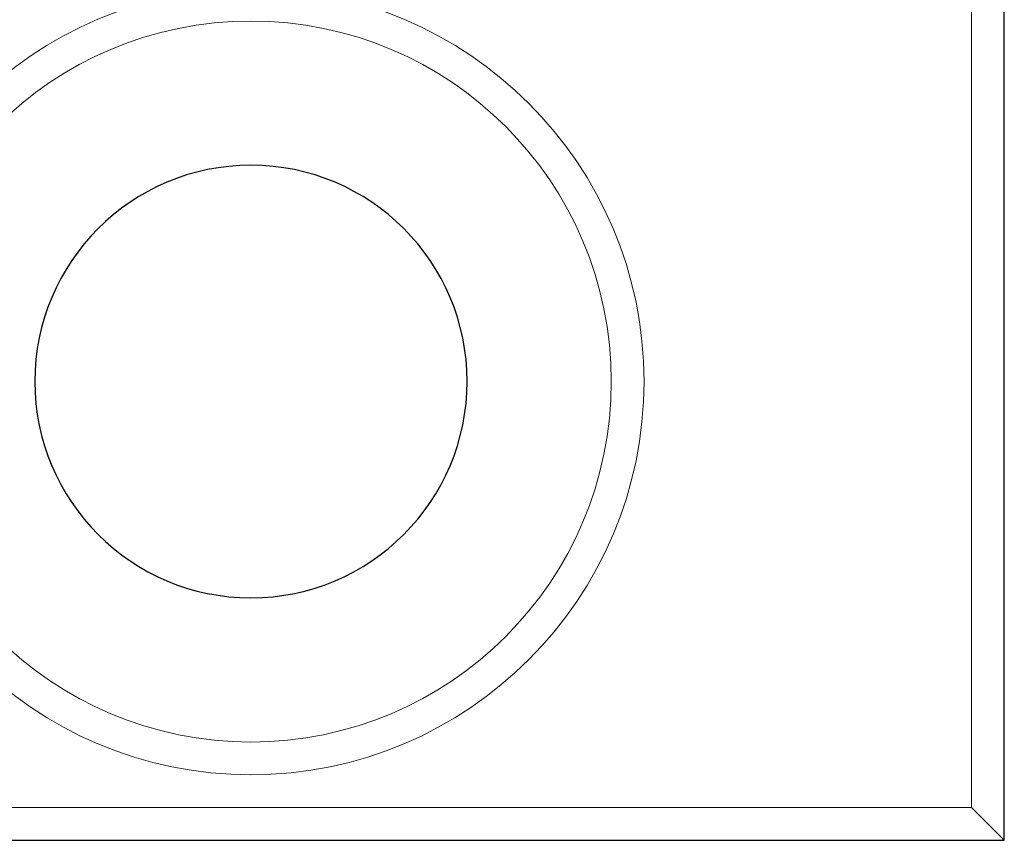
# Model space of a CAD drawing. Header units: millimetres. Extents: x 4330 to 4521, y 6615 to 6785.
# Tile 3 of 64: x 4421 to 4436, y 6615 to 6628. Entities that reach past the tile are written whole.
import ezdxf
from ezdxf.lldxf.tags import DXFTag

# ---------------------------------------------------------------- set-up
doc = ezdxf.new("R2010")
doc.units = ezdxf.units.MM
doc.layers.add('1', color=7, linetype='CONTINUOUS', true_color=0xffffff)
tags = doc.linetypes.add('DASHED', pattern=[25.72, 12.86, -12.86]).pattern_tags.tags
tags[6:7] = [DXFTag(74, 4), DXFTag(75, 0), DXFTag(340, '0'), DXFTag(46, 0.0), DXFTag(50, 0.0), DXFTag(44, 0.0), DXFTag(45, 0.0)]
tags[4:5] = [DXFTag(74, 4), DXFTag(75, 0), DXFTag(340, '0'), DXFTag(46, 0.0), DXFTag(50, 0.0), DXFTag(44, 0.0), DXFTag(45, 0.0)]

msp = doc.modelspace()

# ---------------------------------------------------------------- linework, layer by layer
at = {"layer": '1', "color": 7, "linetype": 'Continuous'}
for p, q in [((4436.362, 6615.077), (4436.362, 6667.077)), ((4413.362, 6615.077), (4436.362, 6615.077))]:
    msp.add_line(p, q, dxfattribs=at)
at = {"layer": '1', "color": 252, "linetype": 'DASHED', "lineweight": 5}
for p, q in [((4435.862, 6628.577), (4435.862, 6615.577)), ((4435.862, 6615.577), (4413.862, 6615.577)), ((4436.362, 6615.077), (4435.862, 6615.577))]:
    msp.add_line(p, q, dxfattribs=at)
msp.add_circle((4424.862, 6622.077), 6, dxfattribs=at)
at = {"layer": '1', "color": 252, "linetype": 'DASHED', "lineweight": 5, "extrusion": (0, 0, -1)}
msp.add_circle((-4424.862, 6622.077), 5.5, dxfattribs=at)
at = {"layer": '1', "color": 7, "linetype": 'Continuous', "extrusion": (6.12303e-17, 6.12303e-17, -1)}
msp.add_circle((-4424.862, 6622.077), 3.3, dxfattribs=at)

doc.saveas('drawing.dxf')
